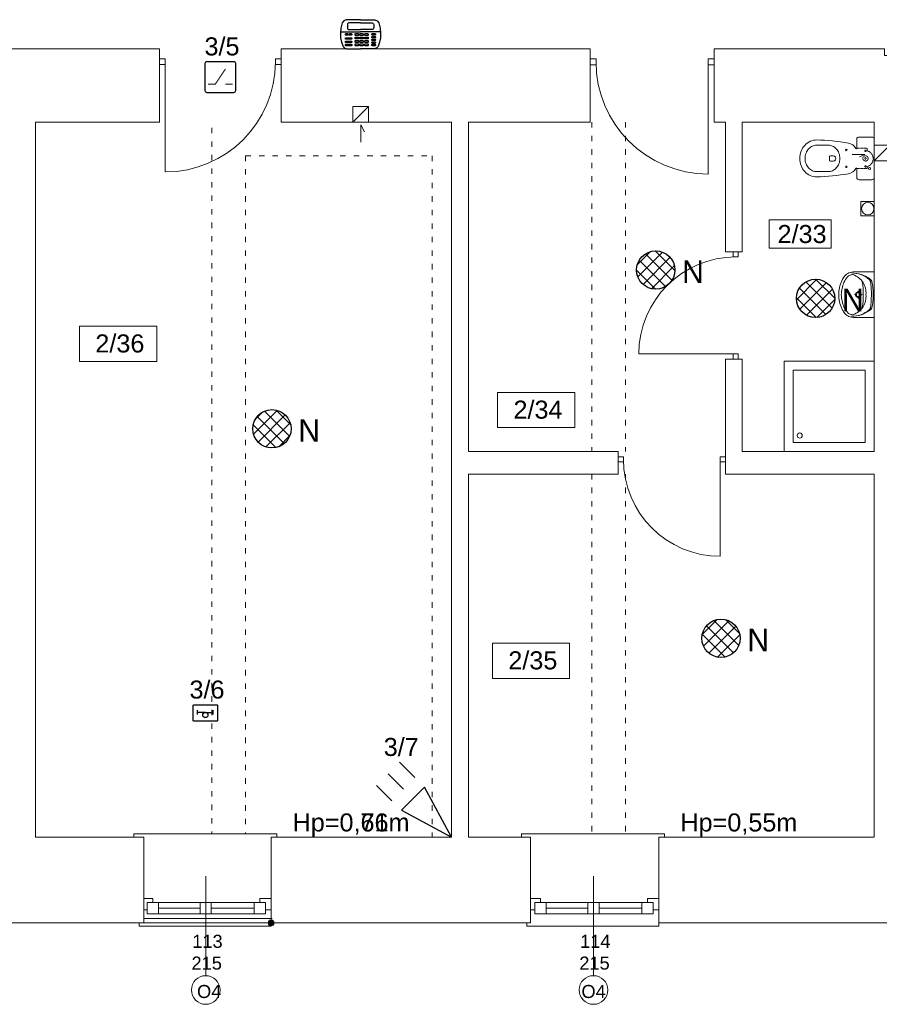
# Model space of a CAD drawing. Header units: centimetres. Extents: x 74448 to 96987, y -37016 to -10817.
# Tile 167 of 174: x 78706 to 79469, y -14377 to -13504. Entities that reach past the tile are written whole.
import ezdxf

# ---------------------------------------------------------------- set-up
doc = ezdxf.new("R2010")
doc.units = ezdxf.units.CM
doc.header["$LTSCALE"] = 0.02
doc.linetypes.add('ACAD_ISO03W100', pattern=[30, 12, -18])
doc.linetypes.add('HIDDEN', pattern=[9.525, 6.35, -3.175])
doc.layers.get('0').update_dxf_attribs({"color": 8, "lineweight": 13})
for name, color, linetype, lineweight in [('_AUDIO', 7, 'Continuous', 18), ('ei30', 8, 'Continuous', 13), ('kanalizacja', 8, 'Continuous', 13), ('LINIE PRZEKROJOWE', 8, 'Continuous', 13), ('OPISY', 8, 'Continuous', 13), ('SSWiN', 7, 'Continuous', 25), ('stolarka', 8, 'Continuous', 13), ('WIDOK', 8, 'Continuous', 13), ('WYPOSAZENIE', 8, 'Continuous', 13)]:
    doc.layers.add(name, color=color, linetype=linetype, lineweight=lineweight)
doc.styles.get("Standard").update_dxf_attribs({"font": 'arial.ttf', "height": 12})
doc.styles.add('Tomasz_W legenda', font='TCM_____.TTF')
pattern_1 = [(45, (-5798.748, -5798.748), (-5.6126601, 5.6126601), []), (135, (-5798.748, -5798.748), (-5.6126601, -5.6126601), [])]

# ---------------------------------------------------------------- blocks, each defined once
blk = doc.blocks.new('*U3')
at = {"layer": 'stolarka', "transparency": 33554684}
blk.add_lwpolyline([(5, 0), (5, 95)], dxfattribs=at)
for points in [[(0, 2.5), (0, -2.5), (5, -2.5), (5, 2.5)], [(100, -2.5), (105, -2.5), (105, 2.5), (100, 2.5)]]:
    blk.add_lwpolyline(points, close=True, dxfattribs=at)
blk.add_arc((5, 0), 95, 0, 90, dxfattribs=at)
blk = doc.blocks.new('AAT_PIR')
at = {"ltscale": 50}
blk.add_lwpolyline([(0, 0), (22.5, 6.75), (22.5, -6.75)], close=True, dxfattribs=at)
for points in [[(28.125, 6.75), (37.125, 6.75)], [(28.125, 0), (37.125, 0)], [(28.125, -6.75), (37.125, -6.75)]]:
    blk.add_lwpolyline(points, dxfattribs=at)
blk = doc.blocks.new('AAT_KONTRKTRON')
blk.add_lwpolyline([(1, -8.27), (15.54, -8.27, 0.414214), (16.54, -7.27), (16.54, 7.27, 0.414214), (15.54, 8.27), (1, 8.27, 0.414214), (0, 7.27), (0, -7.27, 0.414214)], format="xyb", close=True)
at = {"const_width": 0.551}
for points in [[(1.65, -3.86), (5.51, -3.86), (11.02, 4.41)], [(11.02, -3.86), (14.88, -3.86)]]:
    blk.add_lwpolyline(points, dxfattribs=at)
blk = doc.blocks.new('AAT_CZUJKA ST. SZKŁA')
for p, q in [((6.5, -2.3), (6.5, 4.1)), ((18, 0.9), (6.5, 0.9)), ((18, 0.9), (29.5, 0.9)), ((29.5, -2.3), (29.5, 4.1))]:
    blk.add_line(p, q)
blk.add_lwpolyline([(1, 12), (35, 12, -0.414214), (36, 11), (36, -11, -0.414214), (35, -12), (1, -12, -0.414214), (0, -11), (0, 11, -0.414214)], format="xyb", close=True)
at = {"ltscale": 0.1}
blk.add_circle((18, -2.9), 3.8, dxfattribs=at)
blk = doc.blocks.new('AAT_KLAW_LCD')
for points in [[(13.08, 10.24), (3.63, 10.24), (2.19, 9.58), (1.17, 8.14), (0.3, 4.78), (0, 1.5), (0, -1.5), (0.6, -4.39), (1.65, -7.24), (2.37, -8.17), (4, -8.8), (13.08, -8.8)], [(13.08, 10.24), (22.52, 10.24), (23.96, 9.58), (24.98, 8.14), (25.86, 4.78), (26.16, 1.5), (26.16, -1.5), (25.56, -4.39), (24.5, -7.24), (23.78, -8.17), (22.16, -8.8), (13.08, -8.8)], [(0.08, 2.34), (13.08, 2.34)], [(26.08, 2.34), (13.08, 2.34)]]:
    blk.add_lwpolyline(points)
for points in [[(13.08, 8.13), (5.48, 8.13, 0.414214), (4.48, 7.13), (4.48, 4.83, 0.414214), (5.48, 3.83), (13.08, 3.83)], [(13.08, 8.13), (20.68, 8.13, -0.414214), (21.68, 7.13), (21.68, 4.83, -0.414214), (20.68, 3.83), (13.08, 3.83)]]:
    blk.add_lwpolyline(points, format="xyb")
for points in [[(3.65, 1.16), (4.62, 1.16, -0.414214), (5.02, 0.76), (5.02, 0.58, -0.414214), (4.62, 0.18), (3.65, 0.18, -0.414214), (3.25, 0.58), (3.25, 0.76, -0.414214)], [(6.02, 1.16), (6.98, 1.16, -0.414214), (7.38, 0.76), (7.38, 0.58, -0.414214), (6.98, 0.18), (6.02, 0.18, -0.414214), (5.62, 0.58), (5.62, 0.76, -0.414214)], [(9.88, 1.16), (11.44, 1.16, -0.414214), (11.84, 0.76), (11.84, 0.36, -0.414214), (11.44, -0.04), (9.88, -0.04, -0.414214), (9.48, 0.36), (9.48, 0.76, -0.414214)], [(12.94, 1.16), (14.51, 1.16, -0.414214), (14.91, 0.76), (14.91, 0.36, -0.414214), (14.51, -0.04), (12.94, -0.04, -0.414214), (12.54, 0.36), (12.54, 0.76, -0.414214)], [(16.17, 1.16), (17.73, 1.16, -0.414214), (18.13, 0.76), (18.13, 0.36, -0.414214), (17.73, -0.04), (16.17, -0.04, -0.414214), (15.77, 0.36), (15.77, 0.76, -0.414214)], [(20.87, 1.16), (22.42, 1.16, -0.414214), (22.82, 0.76), (22.82, 0.58, -0.414214), (22.42, 0.18), (20.87, 0.18, -0.414214), (20.47, 0.58), (20.47, 0.76, -0.414214)], [(3.65, -1.53), (6.98, -1.53, -0.414214), (7.38, -1.93), (7.38, -2.12, -0.414214), (6.98, -2.52), (3.65, -2.52, -0.414214), (3.25, -2.12), (3.25, -1.93, -0.414214)], [(3.65, -3.7), (6.98, -3.7, -0.414214), (7.38, -4.1), (7.38, -4.28, -0.414214), (6.98, -4.68), (3.65, -4.68, -0.414214), (3.25, -4.28), (3.25, -4.1, -0.414214)], [(3.65, -5.77), (6.98, -5.77, -0.414214), (7.38, -6.17), (7.38, -6.36, -0.414214), (6.98, -6.76), (3.65, -6.76, -0.414214), (3.25, -6.36), (3.25, -6.17, -0.414214)], [(9.88, -1.13), (11.44, -1.13, -0.414214), (11.84, -1.53), (11.84, -1.93, -0.414214), (11.44, -2.33), (9.88, -2.33, -0.414214), (9.48, -1.93), (9.48, -1.53, -0.414214)], [(9.88, -3.37), (11.44, -3.37, -0.414214), (11.84, -3.77), (11.84, -4.17, -0.414214), (11.44, -4.57), (9.88, -4.57, -0.414214), (9.48, -4.17), (9.48, -3.77, -0.414214)], [(9.88, -5.55), (11.44, -5.55, -0.414214), (11.84, -5.95), (11.84, -6.35, -0.414214), (11.44, -6.75), (9.88, -6.75, -0.414214), (9.48, -6.35), (9.48, -5.95, -0.414214)], [(12.94, -1.13), (14.51, -1.13, -0.414214), (14.91, -1.53), (14.91, -1.93, -0.414214), (14.51, -2.33), (12.94, -2.33, -0.414214), (12.54, -1.93), (12.54, -1.53, -0.414214)], [(12.94, -3.37), (14.51, -3.37, -0.414214), (14.91, -3.77), (14.91, -4.17, -0.414214), (14.51, -4.57), (12.94, -4.57, -0.414214), (12.54, -4.17), (12.54, -3.77, -0.414214)], [(12.94, -5.55), (14.51, -5.55, -0.414214), (14.91, -5.95), (14.91, -6.35, -0.414214), (14.51, -6.75), (12.94, -6.75, -0.414214), (12.54, -6.35), (12.54, -5.95, -0.414214)], [(16.17, -1.13), (17.73, -1.13, -0.414214), (18.13, -1.53), (18.13, -1.93, -0.414214), (17.73, -2.33), (16.17, -2.33, -0.414214), (15.77, -1.93), (15.77, -1.53, -0.414214)], [(16.17, -3.37), (17.73, -3.37, -0.414214), (18.13, -3.77), (18.13, -4.17, -0.414214), (17.73, -4.57), (16.17, -4.57, -0.414214), (15.77, -4.17), (15.77, -3.77, -0.414214)], [(16.17, -5.55), (17.73, -5.55, -0.414214), (18.13, -5.95), (18.13, -6.35, -0.414214), (17.73, -6.75), (16.17, -6.75, -0.414214), (15.77, -6.35), (15.77, -5.95, -0.414214)], [(20.87, -0.65), (22.42, -0.65, -0.414214), (22.82, -1.05), (22.82, -1.24, -0.414214), (22.42, -1.64), (20.87, -1.64, -0.414214), (20.47, -1.24), (20.47, -1.05, -0.414214)], [(20.87, -2.39), (22.42, -2.39, -0.414214), (22.82, -2.79), (22.82, -2.98, -0.414214), (22.42, -3.38), (20.87, -3.38, -0.414214), (20.47, -2.98), (20.47, -2.79, -0.414214)], [(20.87, -4.19), (22.42, -4.19, -0.414214), (22.82, -4.59), (22.82, -4.78, -0.414214), (22.42, -5.18), (20.87, -5.18, -0.414214), (20.47, -4.78), (20.47, -4.59, -0.414214)], [(20.87, -5.76), (22.42, -5.76, -0.414214), (22.82, -6.16), (22.82, -6.35, -0.414214), (22.42, -6.75), (20.87, -6.75, -0.414214), (20.47, -6.35), (20.47, -6.16, -0.414214)]]:
    blk.add_lwpolyline(points, format="xyb", close=True)

msp = doc.modelspace()

# ---------------------------------------------------------------- hatches: boundary and pattern name
at = {"layer": '_AUDIO'}
h = msp.add_hatch(dxfattribs=at)
h.set_pattern_fill('ANSI37', color=256, scale=2.5)
h.set_pattern_definition([(45, (-5769.48, -5799.357), (-5.6126601, 5.6126601), []), (135, (-5769.48, -5799.357), (-5.6126601, -5.6126601), [])])
h.paths.add_polyline_path([(79287.21, -13726.35, 1), (79253.21, -13726.35, 1)])
h = msp.add_hatch(dxfattribs=at)
h.set_pattern_fill('ANSI37', color=256, scale=2.5)
h.set_pattern_definition(pattern_1)
h.paths.add_polyline_path([(79428.98, -13751.44, 1), (79394.98, -13751.44, 1)])
h = msp.add_hatch(dxfattribs=at)
h.set_pattern_fill('ANSI37', color=256, scale=2.5)
h.set_pattern_definition([(45, (-5766.603, -5796.895), (-5.6126601, 5.6126601), []), (135, (-5766.603, -5796.895), (-5.6126601, -5.6126601), [])])
h.paths.add_polyline_path([(78946.73, -13867.13, 1), (78912.73, -13867.13, 1)])
h = msp.add_hatch(dxfattribs=at)
h.set_pattern_fill('ANSI37', color=256, scale=2.5)
h.set_pattern_definition(pattern_1)
h.paths.add_polyline_path([(79345.08, -14052.89, 1), (79311.08, -14052.89, 1)])
at = {"layer": 'OPISY'}
h = msp.add_hatch(color=256, dxfattribs=at)
h.dxf.hatch_style = 1
edge = h.paths.add_edge_path()
edge.add_arc((78928.98, -14305.26), 2.61, 0, 360)

# ---------------------------------------------------------------- linework, layer by layer
for points in [[(79008.74, -13612.93), (79008.74, -13597.73), (79011.85, -13603.72)], [(79444.47, -13623.8), (79455.62, -13623.8), (79450.91, -13626.01)], [(79432.53, -13749.59), (79432.53, -13746.75)], [(78933.98, -14229.26), (78933.98, -14226.38), (78807.36, -14226.38), (78807.26, -14226.38), (78807.26, -14229.26)], [(79277.98, -14229.26), (79277.98, -14226.38), (79151.36, -14226.38), (79151.26, -14226.38), (79151.26, -14229.26)], [(79272.98, -14231.38), (79272.98, -14231.38)], [(78928.98, -14305.26), (78928.98, -14308.26), (78811.98, -14308.26), (78811.98, -14305.26)], [(79272.98, -14305.26), (79272.98, -14308.26), (79155.98, -14308.26), (79155.98, -14305.26)]]:
    msp.add_lwpolyline(points)
msp.add_circle((79458.29, -13671.92), 5.5)
at = {"layer": '_AUDIO', "lineweight": 30}
for centre in [(79270.21, -13726.35), (79411.98, -13751.44), (78929.73, -13867.13), (79328.08, -14052.89)]:
    msp.add_circle(centre, 17, dxfattribs=at)
at = {"layer": 'kanalizacja'}
msp.add_lwpolyline([(79464.06, -13665.45), (79452.21, -13665.43), (79452.21, -13678.3), (79464.06, -13678.31)], close=True, dxfattribs=at)
at = {"layer": 'LINIE PRZEKROJOWE'}
for p, q in [((79331.98, -13805.26), (79346.98, -13805.26)), ((79236.98, -13887.26), (79236.98, -13907.26))]:
    msp.add_line(p, q, dxfattribs=at)
for points in [[(78624.98, -13530.26), (78829.98, -13530.26), (78829.98, -13595.26)], [(78937.98, -13530.26), (78937.98, -13595.26)], [(78937.98, -13530.26), (79211.98, -13530.26), (79211.98, -13595.26)], [(79321.98, -13530.26), (79321.98, -13595.26)], [(79321.98, -13530.26), (79472.98, -13530.26)], [(79321.98, -13530.26), (79472.98, -13530.26), (79472.98, -13536.26), (79641.98, -13536.26), (79641.98, -13530.26)], [(79001.42, -13595.26), (79001.42, -13581.26), (79015.42, -13581.26), (79015.42, -13595.26)], [(79015.42, -13581.26), (79001.42, -13595.26)], [(78719.98, -13595.26), (78829.98, -13595.26)], [(78815.98, -14229.26), (78719.98, -14229.26), (78719.98, -13595.26)], [(78937.98, -13595.26), (79088.98, -13595.26), (79088.98, -14229.26), (78928.98, -14229.26)], [(78937.98, -13595.26), (79088.98, -13595.26)], [(79211.98, -13595.26), (79103.98, -13595.26), (79103.98, -13887.26), (79236.98, -13887.26)], [(79123.98, -13595.26), (79211.98, -13595.26)], [(79321.98, -13595.26), (79331.98, -13595.26)], [(79331.98, -13710.26), (79331.98, -13595.26)], [(79331.98, -13595.26), (79331.98, -13710.26), (79346.98, -13710.26)], [(79346.98, -13595.26), (79463.98, -13595.26)], [(79346.98, -13710.26), (79346.98, -13595.26)], [(79463.98, -13595.26), (79463.98, -13887.26)], [(79463.98, -13615.63), (79477.98, -13615.63), (79477.98, -13629.63), (79463.98, -13629.63)], [(79477.98, -13615.63), (79463.98, -13629.63)], [(79331.98, -13887.26), (79331.98, -13805.26)], [(79346.98, -13887.26), (79346.98, -13805.26)], [(79103.98, -13887.26), (79236.98, -13887.26)], [(79331.98, -13887.26), (79331.98, -13907.26)], [(79346.98, -13887.26), (79463.98, -13887.26)], [(79103.98, -13907.26), (79103.98, -14229.26)], [(79103.98, -14229.26), (79103.98, -13907.26), (79236.98, -13907.26)], [(79331.98, -13907.26), (79463.98, -13907.26), (79463.98, -14229.26)], [(78815.98, -14229.26), (78815.98, -14305.26)], [(79088.98, -14229.26), (78928.98, -14229.26), (78928.98, -14305.26)], [(79103.98, -14229.26), (79158.98, -14229.26)], [(79158.98, -14229.26), (79158.98, -14305.26)], [(79272.98, -14229.26), (79463.98, -14229.26)], [(79463.98, -14229.26), (79272.98, -14229.26), (79272.98, -14305.26)], [(78815.98, -14305.26), (78582.98, -14305.26)], [(78815.99, -14301.26), (78929.99, -14301.26)], [(78815.99, -14305.26), (78929.99, -14305.26)], [(79158.98, -14305.26), (78928.98, -14305.26)], [(79498.98, -14305.26), (79272.98, -14305.26)]]:
    msp.add_lwpolyline(points, dxfattribs=at)
at = {"layer": 'OPISY'}
for points in [[(79370.93, -13681.96), (79425.75, -13681.96), (79425.75, -13706.99), (79370.93, -13706.99)], [(78759.01, -13776.12), (78827.52, -13776.12), (78827.52, -13807.41), (78759.01, -13807.41)], [(79129.9, -13834.8), (79198.41, -13834.8), (79198.41, -13866.09), (79129.9, -13866.09)], [(79125.32, -14057.12), (79193.83, -14057.12), (79193.83, -14088.41), (79125.32, -14088.41)]]:
    msp.add_lwpolyline(points, close=True, dxfattribs=at)
for points in [[(78870.98, -14352.01), (78870.98, -14263.9)], [(79214.98, -14352.01), (79214.98, -14263.9)]]:
    msp.add_lwpolyline(points, dxfattribs=at)
for centre, radius in [((78928.98, -14305.26), 2.61), ((78870.98, -14364.71), 12.7), ((79214.98, -14364.71), 12.7)]:
    msp.add_circle(centre, radius, dxfattribs=at)
at = {"layer": 'stolarka'}
for points in [[(78815.98, -14283.6), (78823.98, -14283.6), (78823.98, -14287.26)], [(78923.98, -14287.26), (78819.98, -14287.26)], [(78918.98, -14287.26), (78918.98, -14283.6), (78928.98, -14283.6), (78928.98, -14293.6), (78923.98, -14293.6)], [(79158.98, -14283.6), (79167.98, -14283.6), (79167.98, -14287.26)], [(79267.98, -14287.26), (79163.98, -14287.26)], [(79262.98, -14287.26), (79262.98, -14283.6), (79272.98, -14283.6), (79272.98, -14293.6), (79267.98, -14293.6)], [(78818.98, -14293.6), (78815.98, -14293.6)], [(78923.98, -14297.26), (78819.98, -14297.26)], [(78865.98, -14292.26), (78828.98, -14292.26)], [(78913.98, -14292.26), (78875.98, -14292.26)], [(79162.98, -14293.6), (79158.98, -14293.6)], [(79267.98, -14297.26), (79163.98, -14297.26)], [(79209.98, -14292.26), (79172.98, -14292.26)], [(79257.98, -14292.26), (79219.98, -14292.26)]]:
    msp.add_lwpolyline(points, dxfattribs=at)
for points in [[(78828.98, -14297.26), (78818.98, -14297.26), (78818.98, -14287.26), (78828.98, -14287.26)], [(78875.98, -14297.26), (78865.98, -14297.26), (78865.98, -14287.26), (78875.98, -14287.26)], [(78923.98, -14297.26), (78913.98, -14297.26), (78913.98, -14287.26), (78923.98, -14287.26)], [(79172.98, -14297.26), (79162.98, -14297.26), (79162.98, -14287.26), (79172.98, -14287.26)], [(79219.98, -14297.26), (79209.98, -14297.26), (79209.98, -14287.26), (79219.98, -14287.26)], [(79267.98, -14297.26), (79257.98, -14297.26), (79257.98, -14287.26), (79267.98, -14287.26)]]:
    msp.add_lwpolyline(points, close=True, dxfattribs=at)
at = {"layer": 'WIDOK', "linetype": 'ACAD_ISO03W100', "ltscale": 20}
for points in [[(78876.31, -13600.32), (78876.31, -14226.38)], [(79213.46, -13595.26), (79213.46, -13887.26)], [(79243.46, -13595.26), (79243.46, -13887.26)], [(78906.31, -13624.97), (78906.31, -14226.38)], [(78906.31, -13624.97), (78906.31, -13624.97), (79071.78, -13624.97)], [(79071.78, -13624.97), (79071.78, -14229.26)], [(79213.46, -13907.26), (79213.46, -14225.38)], [(79243.46, -13907.26), (79243.46, -14225.38)]]:
    msp.add_lwpolyline(points, dxfattribs=at)
at = {"layer": 'WYPOSAZENIE'}
for p, q in [((79412.96, -13615.66), (79423.26, -13615.66)), ((79424.19, -13625.96), (79424.19, -13627.36)), ((79424.19, -13628.77), (79424.19, -13627.36)), ((79427.68, -13625.02), (79425.13, -13625.02)), ((79427.67, -13629.7), (79425.13, -13629.7)), ((79412.96, -13639.06), (79423.26, -13639.06)), ((79463.98, -13727.92), (79446.42, -13727.92)), ((79448.61, -13748.16), (79446.4, -13748.16)), ((79449.89, -13746.91), (79449.89, -13744.75)), ((79449.89, -13751.57), (79449.89, -13749.41)), ((79453.39, -13748.16), (79451.17, -13748.16)), ((79463.98, -13768.42), (79446.42, -13768.42))]:
    msp.add_line(p, q, dxfattribs=at)
at = {"layer": 'WYPOSAZENIE', "linetype": 'HIDDEN'}
for p, q in [((79448.53, -13618.28), (79456.96, -13618.28)), ((79457.89, -13619.21), (79457.89, -13620.61)), ((79448.53, -13636.45), (79456.96, -13636.45)), ((79457.89, -13634.57), (79457.89, -13635.51))]:
    msp.add_line(p, q, dxfattribs=at)
at = {"layer": 'WYPOSAZENIE'}
msp.add_lwpolyline([(79462.11, -13646.32, 0.414214), (79463.98, -13644.45), (79463.98, -13610.28, 0.414214), (79462.11, -13608.41), (79450.4, -13608.41, 0.414214), (79448.53, -13610.28), (79448.53, -13618.28, -0.787207), (79447.65, -13618.49, 0.243605), (79441.04, -13613.79, 0.036424), (79412.96, -13610.98, 0.106749), (79407.29, -13612.2, 0.101537), (79402.37, -13615.78, 0.094942), (79399.14, -13621.03, 0.090753), (79397.98, -13627.36, 0.090753), (79399.14, -13633.7, 0.094942), (79402.37, -13638.95, 0.101537), (79407.29, -13642.52, 0.106749), (79412.96, -13643.75, 0.036424), (79441.04, -13640.94, 0.243605), (79447.65, -13636.23, -0.787207), (79448.53, -13636.45), (79448.53, -13644.45, 0.414214), (79450.4, -13646.32)], format="xyb", close=True, dxfattribs=at)
for points in [[(79412.96, -13639.06, -0.106749), (79409.22, -13638.26, -0.101537), (79405.82, -13635.79, -0.094942), (79403.52, -13632.04, -0.090753), (79402.66, -13627.36, -0.090753), (79403.52, -13622.68, -0.094942), (79405.82, -13618.94, -0.101537), (79409.22, -13616.47, -0.106749), (79412.96, -13615.66, -0.106749)], [(79423.26, -13639.06, 0.106749), (79426.99, -13638.26, 0.101537), (79430.39, -13635.79, 0.094942), (79432.7, -13632.04, 0.090753), (79433.55, -13627.36, 0.090753), (79432.7, -13622.68, 0.094942), (79430.39, -13618.94, 0.101537), (79426.99, -13616.47, 0.106749), (79423.26, -13615.66, 0.106749)]]:
    msp.add_lwpolyline(points, format="xyb", dxfattribs=at)
for points in [[(79440.21, -13732.5), (79439.33, -13733.61), (79438.53, -13734.78), (79437.81, -13736), (79437.17, -13737.25), (79436.61, -13738.55), (79436.14, -13739.87), (79435.76, -13741.22), (79435.46, -13742.6)], [(79437.74, -13731.76), (79437.49, -13732.08), (79437.24, -13732.4), (79437.01, -13732.73), (79436.78, -13733.07), (79436.56, -13733.4), (79436.35, -13733.75), (79436.15, -13734.1), (79435.96, -13734.45)], [(79446.42, -13727.92), (79445.19, -13727.94), (79443.96, -13728.1), (79442.77, -13728.4), (79441.61, -13728.83), (79440.52, -13729.39), (79439.5, -13730.07), (79438.57, -13730.87), (79437.74, -13731.76)], [(79445.34, -13730.41), (79444.62, -13730.4), (79443.9, -13730.48), (79443.2, -13730.63), (79442.52, -13730.86), (79441.87, -13731.17), (79441.27, -13731.55), (79440.71, -13732), (79440.21, -13732.5)], [(79459.54, -13734.7), (79457.86, -13733.38), (79456.06, -13732.22), (79454.17, -13731.22), (79452.18, -13730.39), (79450.13, -13729.75), (79448.03, -13729.3), (79445.89, -13729.03), (79443.73, -13728.96)], [(79460.69, -13734.73), (79458.85, -13733.39), (79456.91, -13732.21), (79454.86, -13731.2), (79452.74, -13730.38), (79450.54, -13729.73), (79448.3, -13729.28), (79446.02, -13729.02), (79443.73, -13728.96)], [(79454.08, -13737.41), (79453.26, -13736.26), (79452.35, -13735.18), (79451.35, -13734.17), (79450.27, -13733.24), (79449.13, -13732.4), (79447.92, -13731.64), (79446.65, -13730.98), (79445.34, -13730.41)], [(79435.96, -13734.45), (79435.27, -13735.91), (79434.65, -13737.39), (79434.1, -13738.91), (79433.63, -13740.44), (79433.24, -13742), (79432.92, -13743.57), (79432.69, -13745.16), (79432.53, -13746.75)], [(79453.41, -13759.49), (79453.8, -13756.67), (79454.08, -13753.84), (79454.25, -13751), (79454.31, -13748.16), (79454.25, -13745.32), (79454.08, -13742.48), (79453.8, -13739.65), (79453.41, -13736.83)], [(79456.67, -13748.17), (79456.73, -13746.77), (79456.68, -13745.36), (79456.52, -13743.97), (79456.24, -13742.59), (79455.86, -13741.24), (79455.37, -13739.92), (79454.78, -13738.64), (79454.08, -13737.41)], [(79460.67, -13736.77), (79460.62, -13736.47), (79460.54, -13736.18), (79460.43, -13735.9), (79460.29, -13735.63), (79460.14, -13735.38), (79459.96, -13735.13), (79459.76, -13734.91), (79459.54, -13734.7)], [(79461.5, -13748.19), (79461.48, -13746.76), (79461.44, -13745.32), (79461.37, -13743.89), (79461.28, -13742.46), (79461.16, -13741.04), (79461.02, -13739.61), (79460.86, -13738.19), (79460.67, -13736.77)], [(79461.87, -13736.6), (79461.79, -13736.33), (79461.7, -13736.06), (79461.58, -13735.81), (79461.44, -13735.57), (79461.28, -13735.34), (79461.1, -13735.12), (79460.9, -13734.91), (79460.69, -13734.73)], [(79463.14, -13748.19), (79463.13, -13746.73), (79463.08, -13745.27), (79462.98, -13743.81), (79462.84, -13742.36), (79462.66, -13740.91), (79462.44, -13739.46), (79462.18, -13738.03), (79461.87, -13736.6)], [(79432.53, -13749.59), (79432.69, -13751.18), (79432.92, -13752.77), (79433.24, -13754.34), (79433.63, -13755.9), (79434.1, -13757.43), (79434.65, -13758.94), (79435.27, -13760.43), (79435.96, -13761.88)], [(79435.46, -13742.6), (79435.17, -13743.97), (79434.95, -13745.36), (79434.83, -13746.76), (79434.78, -13748.17), (79434.83, -13749.57), (79434.95, -13750.97), (79435.17, -13752.36), (79435.46, -13753.74)], [(79454.08, -13758.93), (79454.78, -13757.7), (79455.37, -13756.42), (79455.86, -13755.1), (79456.24, -13753.75), (79456.52, -13752.37), (79456.68, -13750.97), (79456.73, -13749.57), (79456.67, -13748.17)], [(79460.66, -13759.59), (79460.85, -13758.17), (79461.01, -13756.75), (79461.15, -13755.32), (79461.27, -13753.89), (79461.36, -13752.46), (79461.43, -13751.03), (79461.48, -13749.6), (79461.5, -13748.17)], [(79461.85, -13759.76), (79462.16, -13758.33), (79462.43, -13756.89), (79462.65, -13755.45), (79462.84, -13754), (79462.98, -13752.55), (79463.07, -13751.09), (79463.13, -13749.63), (79463.14, -13748.17)], [(79435.46, -13753.74), (79435.76, -13755.11), (79436.14, -13756.47), (79436.61, -13757.79), (79437.17, -13759.09), (79437.81, -13760.34), (79438.53, -13761.56), (79439.33, -13762.72), (79440.21, -13763.84)], [(79445.34, -13765.93), (79446.65, -13765.36), (79447.92, -13764.7), (79449.13, -13763.94), (79450.27, -13763.1), (79451.35, -13762.17), (79452.35, -13761.16), (79453.26, -13760.08), (79454.08, -13758.93)], [(79435.96, -13761.88), (79436.15, -13762.24), (79436.35, -13762.59), (79436.56, -13762.93), (79436.78, -13763.27), (79437.01, -13763.61), (79437.24, -13763.94), (79437.49, -13764.26), (79437.74, -13764.57)], [(79437.74, -13764.57), (79438.57, -13765.47), (79439.5, -13766.26), (79440.52, -13766.95), (79441.61, -13767.51), (79442.77, -13767.94), (79443.96, -13768.24), (79445.19, -13768.4), (79446.42, -13768.42)], [(79440.21, -13763.84), (79440.71, -13764.34), (79441.27, -13764.79), (79441.87, -13765.17), (79442.52, -13765.47), (79443.2, -13765.71), (79443.9, -13765.86), (79444.62, -13765.94), (79445.34, -13765.93)], [(79443.71, -13767.37), (79446, -13767.31), (79448.27, -13767.06), (79450.52, -13766.61), (79452.71, -13765.97), (79454.84, -13765.14), (79456.89, -13764.14), (79458.83, -13762.96), (79460.67, -13761.63)], [(79443.71, -13767.37), (79445.86, -13767.3), (79448, -13767.04), (79450.1, -13766.59), (79452.16, -13765.95), (79454.14, -13765.13), (79456.04, -13764.13), (79457.84, -13762.97), (79459.52, -13761.66)], [(79459.52, -13761.66), (79459.74, -13761.45), (79459.94, -13761.22), (79460.12, -13760.98), (79460.28, -13760.72), (79460.41, -13760.45), (79460.52, -13760.17), (79460.6, -13759.88), (79460.66, -13759.59)], [(79460.67, -13761.63), (79460.88, -13761.44), (79461.08, -13761.24), (79461.26, -13761.02), (79461.42, -13760.79), (79461.56, -13760.55), (79461.68, -13760.29), (79461.78, -13760.03), (79461.85, -13759.76)], [(79383.98, -13807.26), (79383.98, -13887.26), (79463.98, -13887.26), (79463.98, -13807.26), (79383.98, -13807.26)]]:
    msp.add_lwpolyline(points, dxfattribs=at)
for points in [[(79452.58, -13748.16), (79451.8, -13746.3), (79449.89, -13745.54), (79447.99, -13746.3), (79447.2, -13748.16), (79447.99, -13750.02), (79449.89, -13750.79), (79451.8, -13750.02)], [(79451.81, -13748.16), (79451.25, -13746.84), (79449.89, -13746.29), (79448.54, -13746.84), (79447.97, -13748.16), (79448.54, -13749.49), (79449.89, -13750.04), (79451.25, -13749.49)], [(79391.98, -13815.26), (79391.98, -13879.26), (79455.98, -13879.26), (79455.98, -13815.26)]]:
    msp.add_lwpolyline(points, close=True, dxfattribs=at)
for centre, radius in [((79439.17, -13619.87), 0.702), ((79439.17, -13634.85), 0.702), ((79397.93, -13873.11), 2.3)]:
    msp.add_circle(centre, radius, dxfattribs=at)
at = {"layer": 'WYPOSAZENIE', "linetype": 'HIDDEN'}
for centre, radius in [((79456.26, -13627.36), 2.34), ((79456.26, -13620.61), 0.702), ((79456.26, -13627.36), 0.702), ((79456.26, -13634.57), 0.702), ((79459.77, -13636.26), 0.936)]:
    msp.add_circle(centre, radius, dxfattribs=at)
for centre, radius, start, end in [((79456.96, -13619.21), 0.936, 0, 90), ((79455.74, -13627.59), 7.31, 287.16617, 72.83383), ((79456.96, -13635.51), 0.936, 270, 0)]:
    msp.add_arc(centre, radius, start, end, dxfattribs=at)
at = {"layer": 'WYPOSAZENIE'}
for centre, radius, start, end in [((79425.13, -13625.96), 0.936, 90, 180), ((79427.63, -13627.36), 2.34, 268.99035, 91.33725), ((79425.13, -13628.77), 0.936, 180, 270)]:
    msp.add_arc(centre, radius, start, end, dxfattribs=at)

# ---------------------------------------------------------------- block references
at = {"layer": 'SSWiN'}
for name, p, xscale, yscale, zscale in [('AAT_KLAW_LCD', (78990.55, -13518.3), 1.359403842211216, 1.359403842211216, 1.359403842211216), ('AAT_KONTRKTRON', (78870.36, -13555.28), 1.647762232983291, 1.647762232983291, 1.647762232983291), ('AAT_CZUJKA ST. SZKŁA', (78859.84, -14119.15), 0.6014468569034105, 0.6014468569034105, 0.6014468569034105)]:
    msp.add_blockref(name, p, dxfattribs=dict(at, xscale=xscale, yscale=yscale, zscale=zscale))
at = {"layer": 'SSWiN', "xscale": -2.142090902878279, "yscale": 2.14209090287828, "zscale": 2.142090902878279, "rotation": 315.0000000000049}
msp.add_blockref('AAT_PIR', (79088.98, -14229.26), dxfattribs=at)
at = {"layer": 'stolarka', "transparency": 33554684}
for p, xscale, yscale, zscale, rotation in [((78829.98, -13541.66), -1.028571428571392, 1.028571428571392, 1.028571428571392, 180), ((79321.98, -13541.71), 1.047619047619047, 1.047619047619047, 1.047619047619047, 180), ((79341.14, -13805.26), 0.9047439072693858, 0.9047439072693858, 0.9047439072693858, 90), ((79331.98, -13894.23), 0.9047619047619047, 0.9047619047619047, 0.9047619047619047, 180)]:
    msp.add_blockref('*U3', p, dxfattribs=dict(at, xscale=xscale, yscale=yscale, zscale=zscale, rotation=rotation))

# ---------------------------------------------------------------- texts
at = {"layer": '_AUDIO', "char_height": 20, "width": 16.5734, "attachment_point": 1, "style": 'Tomasz_W legenda'}
for insert in [(79293.57, -13717.86), (79435.34, -13742.95), (78953.1, -13858.64), (79351.45, -14044.4)]:
    msp.add_mtext('N', dxfattribs=dict(at, insert=insert))
at = {"layer": 'ei30', "insert": (75516.33, -13530.54), "char_height": 16, "width": 260.9629, "attachment_point": 1}
msp.add_mtext('\\pi217.82;EI60', dxfattribs=at)
at = {"layer": 'OPISY', "ltscale": 0.15}
for s, p in [('Hp=0,66m', (78948.05, -14224.16)), ('Hp=0,71m', (78948.05, -14224.16)), ('Hp=0,55m', (79292.05, -14224.16))]:
    msp.add_text(s, height=16, dxfattribs=at).set_placement(p)
at = {"layer": 'OPISY'}
for s, insert, char_height, width, attachment_point in [('{\\fArial|b0|i0|c238|p34;2/33}', (79378.24, -13686.42), 16, 260.9629, 1), ('{\\fArial|b0|i0|c238|p34;2/36}', (78773.11, -13783.43), 16, 260.9629, 1), ('{\\fArial|b0|i0|c238|p34;2/34}', (79144, -13842.11), 16, 260.9629, 1), ('{\\fArial|b0|i0|c238|p34;2/35}', (79139.42, -14064.43), 16, 260.9629, 1), ('\\pi-3.5877;O4', (78866.87, -14371.99), 11.5741, 12.8305, 7), ('\\pi-3.5877;O4', (79207.87, -14371.99), 11.5741, 12.8305, 7)]:
    msp.add_mtext(s, dxfattribs=dict(at, insert=insert, char_height=char_height, width=width, attachment_point=attachment_point))
at = {"layer": 'SSWiN', "char_height": 16, "width": 37.2177, "attachment_point": 1}
for s, insert in [('{\\C7;3/5}', (78869.91, -13520.05)), ('{\\C7;3/6}', (78856.6, -14090.31)), ('{\\C7;3/7}', (79028.9, -14141.2))]:
    msp.add_mtext(s, dxfattribs=dict(at, insert=insert))
at = {"layer": 'stolarka', "char_height": 11.5741, "width": 12.8305, "attachment_point": 7}
for s, insert in [('\\pi-5.8259;113\\P\\pi-6.5128;215', (78864.89, -14346.81)), ('\\pi-5.8023;114\\P\\pi-6.5128;215', (79208.89, -14346.81))]:
    msp.add_mtext(s, dxfattribs=dict(at, insert=insert))

doc.saveas('drawing.dxf')
